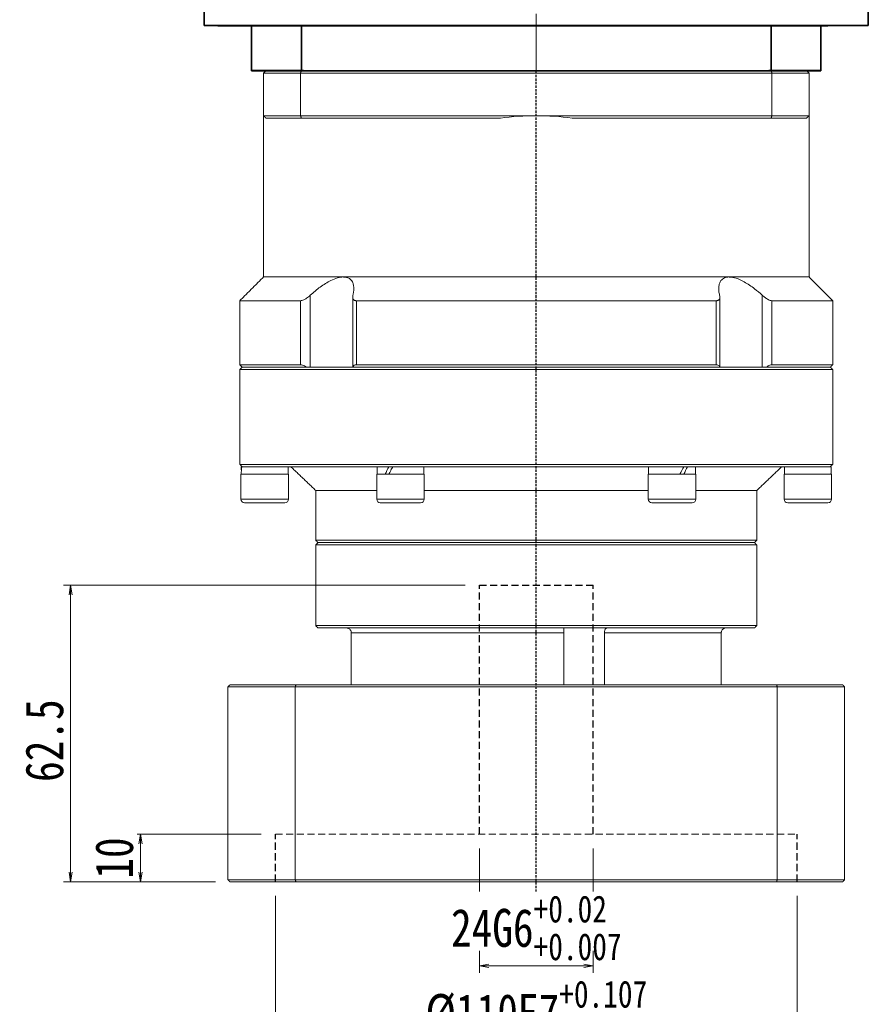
# Model space of a CAD drawing. Header units: millimetres. Extents: x -19 to 933, y -24 to 638.
# Tile 3 of 8: x 141 to 320, y 204 to 412. Entities that reach past the tile are written whole.
import ezdxf

# ---------------------------------------------------------------- set-up
doc = ezdxf.new("R2010")
doc.units = ezdxf.units.MM
doc.linetypes.add('DASHED', pattern=[0.75, 0.5, -0.25])
doc.linetypes.add('点画线', pattern=[18, 12, -2, 2, -2])
for name, color, linetype, lineweight in [('中心线层', 1, '点画线', 18), ('尺寸线层', 3, 'Continuous', 18), ('粗实线', 7, 'Continuous', 40), ('粗实线层', 7, 'Continuous', 35)]:
    doc.layers.add(name, color=color, linetype=linetype, lineweight=lineweight)
doc.styles.add('宋体', font='SimSun.ttf', dxfattribs={"width": 0.8})
doc.dimstyles.new('A水平标注$0', dxfattribs={"dimtxt": 3.5, "dimasz": 2, "dimexe": 1.5, "dimexo": 3, "dimgap": 1.1, "dimtad": 1, "dimtoh": 1, "dimdec": 4, "dimdsep": 46, "dimtxsty": '宋体', "dimblk": 'OPEN', "dimcen": 3, "dimclrd": 3, "dimclre": 3, "dimclrt": 6, "dimadec": 0, "dimazin": 0, "dimtm": 1e-09, "dimtfac": 1, "dimtdec": 4, "dimtix": 1, "dimtmove": 0, "dimatfit": 3, "dimldrblk": 'OPEN', "dimfxl": 0, "dimlwd": 13, "dimlwe": 13, "dimarcsym": 0})

# ---------------------------------------------------------------- blocks, each defined once
blk = doc.blocks.new('_Open')
at = {"color": 0, "linetype": 'ByBlock', "lineweight": -2}
for p, q in [((-1, 0.17), (0, 0)), ((-1, -0.17), (0, 0)), ((0, 0), (-1, 0))]:
    blk.add_line(p, q, dxfattribs=at)
blk = doc.blocks.new('*D38')
at = {"layer": 'Defpoints', "color": 0, "transparency": 16777216}
for p in [(195.3, 230.16), (305.3, 230.16), (305.3, 194.49)]:
    blk.add_point(p, dxfattribs=at)
at = {"layer": '尺寸线层', "color": 3, "lineweight": 13, "transparency": 16777216}
for p, q in [((195.3, 227.16), (195.3, 192.99)), ((305.3, 227.16), (305.3, 192.99)), ((197.3, 194.49), (303.3, 194.49))]:
    blk.add_line(p, q, dxfattribs=at)
at = {"layer": '尺寸线层', "color": 3, "lineweight": 13, "transparency": 16777216, "xscale": 2, "yscale": 2, "zscale": 2, "rotation": 180}
blk.add_blockref('_Open', (195.3, 194.49), dxfattribs=at)
at = {"layer": '尺寸线层', "color": 3, "lineweight": 13, "transparency": 16777216, "xscale": 2, "yscale": 2, "zscale": 2}
blk.add_blockref('_Open', (305.3, 194.49), dxfattribs=at)
at = {"layer": '尺寸线层', "color": 6, "transparency": 16777216, "insert": (250.3, 202.49), "char_height": 8, "attachment_point": 5, "style": '宋体', "bg_fill": 3, "box_fill_scale": 1.1, "bg_fill_color": 257, "bg_fill_transparency": 0}
blk.add_mtext('{\\A1;%%c110E7{}{\\H0.71x;\\C2;\\S+0.107^ +0.072;}}', dxfattribs=at)
blk = doc.blocks.new('*D39')
at = {"layer": 'Defpoints', "color": 0, "transparency": 16777216}
for p in [(238.3, 240.16), (262.3, 240.16)]:
    blk.add_point(p, dxfattribs=at)
at = {"layer": '尺寸线层', "color": 3, "lineweight": 13, "transparency": 16777216}
for p, q in [((238.3, 237.16), (238.3, 210.94)), ((262.3, 237.16), (262.3, 210.94)), ((240.3, 212.44), (260.3, 212.44))]:
    blk.add_line(p, q, dxfattribs=at)
at = {"layer": '尺寸线层', "color": 3, "lineweight": 13, "transparency": 16777216, "xscale": 2, "yscale": 2, "zscale": 2, "rotation": 180}
blk.add_blockref('_Open', (238.3, 212.44), dxfattribs=at)
at = {"layer": '尺寸线层', "color": 3, "lineweight": 13, "transparency": 16777216, "xscale": 2, "yscale": 2, "zscale": 2}
blk.add_blockref('_Open', (262.3, 212.44), dxfattribs=at)
at = {"layer": '尺寸线层', "color": 6, "transparency": 16777216, "insert": (250.3, 220.44), "char_height": 8, "attachment_point": 5, "style": '宋体', "bg_fill": 3, "box_fill_scale": 1.1, "bg_fill_color": 256, "bg_fill_true_color": 13158600, "bg_fill_transparency": 0}
blk.add_mtext('{\\A1;24G6{}{\\H0.71x;\\C2;\\S+0.02^ +0.007;}}', dxfattribs=at)
at = {"layer": 'Defpoints', "color": 0, "transparency": 16777216}
blk.add_point((262.3, 212.44), dxfattribs=at)
blk = doc.blocks.new('*D40')
at = {"layer": 'Defpoints', "color": 0, "transparency": 16777216}
for p in [(195.3, 240.16), (166.86, 230.16), (185.7, 230.16)]:
    blk.add_point(p, dxfattribs=at)
at = {"layer": '尺寸线层', "color": 3, "lineweight": 13, "transparency": 16777216}
for p, q in [((192.3, 240.16), (165.36, 240.16)), ((166.86, 238.16), (166.86, 232.16)), ((182.7, 230.16), (165.36, 230.16))]:
    blk.add_line(p, q, dxfattribs=at)
at = {"layer": '尺寸线层', "color": 3, "lineweight": 13, "transparency": 16777216, "xscale": 2, "yscale": 2, "zscale": 2}
for p, rotation in [((166.86, 240.16), 90), ((166.86, 230.16), 270)]:
    blk.add_blockref('_Open', p, dxfattribs=dict(at, rotation=rotation))
at = {"layer": '尺寸线层', "color": 6, "transparency": 16777216, "insert": (161.36, 235.16), "char_height": 8, "attachment_point": 5, "rotation": 90, "style": '宋体', "bg_fill": 3, "box_fill_scale": 1.1, "bg_fill_color": 257, "bg_fill_transparency": 0}
blk.add_mtext('10', dxfattribs=at)
blk = doc.blocks.new('*D41')
at = {"layer": 'Defpoints', "color": 0, "transparency": 16777216}
for p in [(238.3, 292.66), (152.14, 230.16), (185.7, 230.16)]:
    blk.add_point(p, dxfattribs=at)
at = {"layer": '尺寸线层', "color": 3, "lineweight": 13, "transparency": 16777216}
for p, q in [((235.3, 292.66), (150.64, 292.66)), ((152.14, 290.66), (152.14, 232.16)), ((182.7, 230.16), (150.64, 230.16))]:
    blk.add_line(p, q, dxfattribs=at)
at = {"layer": '尺寸线层', "color": 3, "lineweight": 13, "transparency": 16777216, "xscale": 2, "yscale": 2, "zscale": 2}
for p, rotation in [((152.14, 292.66), 90), ((152.14, 230.16), 270)]:
    blk.add_blockref('_Open', p, dxfattribs=dict(at, rotation=rotation))
at = {"layer": '尺寸线层', "color": 6, "transparency": 16777216, "insert": (146.64, 259.91), "char_height": 8, "attachment_point": 5, "rotation": 90, "style": '宋体', "bg_fill": 3, "box_fill_scale": 1.1, "bg_fill_color": 256, "bg_fill_true_color": 13158600, "bg_fill_transparency": 0}
blk.add_mtext('62.5', dxfattribs=at)

msp = doc.modelspace()

# ---------------------------------------------------------------- linework, layer by layer
at = {"color": 7, "linetype": 'Continuous', "lineweight": 15}
for p, q in [((192.79788, 400.66131), (200.6013, 400.66131)), ((192.79788, 400.66131), (192.79788, 391.66131)), ((200.78778, 401.16131), (193.29788, 401.16131)), ((200.6013, 400.66131), (299.99446, 400.66131)), ((200.6013, 391.66131), (200.6013, 400.66131)), ((299.80798, 401.16131), (200.78778, 401.16131)), ((307.29788, 401.16131), (299.80798, 401.16131)), ((299.99446, 400.66131), (299.99446, 391.66131)), ((299.99446, 400.66131), (307.79788, 400.66131)), ((307.79788, 391.66131), (307.79788, 400.66131)), ((200.6013, 391.66131), (192.79788, 391.66131)), ((193.29788, 391.16131), (200.78778, 391.16131)), ((250.29788, 391.66131), (200.6013, 391.66131)), ((200.78778, 391.16131), (242.73151, 391.16131)), ((299.99446, 391.66131), (250.29788, 391.66131)), ((257.86425, 391.16131), (299.80798, 391.16131)), ((299.80798, 391.16131), (307.29788, 391.16131)), ((307.79788, 391.66131), (299.99446, 391.66131)), ((209.63924, 357.66131), (192.79788, 357.66131)), ((290.95652, 357.66131), (209.63924, 357.66131)), ((307.79788, 357.66131), (290.95652, 357.66131)), ((202.65264, 338.66131), (202.65264, 353.80868)), ((297.94312, 353.80868), (297.94312, 338.66131)), ((200.61388, 352.66131), (187.79788, 352.66131)), ((200.61388, 352.66131), (200.61388, 339.16131)), ((288.21555, 352.66131), (212.38021, 352.66131)), ((212.38021, 339.16131), (212.38021, 352.66131)), ((288.21555, 352.66131), (288.21555, 339.16131)), ((312.79788, 352.66131), (299.98189, 352.66131)), ((299.98189, 339.16131), (299.98189, 352.66131)), ((200.61388, 339.16131), (187.79788, 339.16131)), ((250.29788, 338.66131), (188.29788, 338.66131)), ((188.29788, 338.66131), (201.83525, 338.66131)), ((211.62782, 338.66131), (288.96794, 338.66131)), ((288.21555, 339.16131), (212.38021, 339.16131)), ((312.29788, 338.66131), (250.29788, 338.66131)), ((298.76051, 338.66131), (312.29788, 338.66131)), ((312.79788, 339.16131), (299.98189, 339.16131)), ((187.79788, 338.16131), (250.29788, 338.16131)), ((250.29788, 338.16131), (312.79788, 338.16131)), ((312.79788, 318.16131), (187.79788, 318.16131)), ((188.10788, 317.66131), (188.29788, 317.66131)), ((188.31396, 317.66131), (188.19502, 317.66131)), ((188.31396, 317.66131), (218.08314, 317.66131)), ((219.20288, 317.66131), (218.08314, 317.66131)), ((219.20288, 317.66131), (219.29788, 317.66131)), ((219.26802, 317.66131), (220.00288, 317.66131)), ((220.5287, 317.66131), (220.04645, 317.66131)), ((220.5287, 317.66131), (280.06706, 317.66131)), ((281.39288, 317.66131), (280.06706, 317.66131)), ((281.32774, 317.66131), (282.14931, 317.66131)), ((282.14931, 317.66131), (282.09444, 317.66131)), ((282.51262, 317.66131), (282.14931, 317.66131)), ((282.51262, 317.66131), (312.2818, 317.66131)), ((312.48788, 317.66131), (312.29788, 317.66131)), ((312.40074, 317.66131), (312.29788, 317.66131)), ((193.04788, 316.06131), (188.04788, 316.06131)), ((198.04788, 316.06131), (193.04788, 316.06131)), ((226.00301, 316.06131), (216.67288, 316.06131)), ((226.67288, 316.06131), (226.00301, 316.06131)), ((283.92288, 316.06131), (273.92288, 316.06131)), ((312.54788, 316.06131), (302.54788, 316.06131)), ((216.67288, 312.66131), (203.79788, 312.66131)), ((273.92288, 312.66131), (226.67288, 312.66131)), ((296.79788, 312.66131), (283.92288, 312.66131)), ((193.04788, 310.81131), (188.04788, 310.81131)), ((188.79788, 310.06131), (193.04788, 310.06131)), ((198.04788, 310.81131), (193.04788, 310.81131)), ((193.04788, 310.06131), (197.29788, 310.06131)), ((226.00301, 310.81131), (216.67288, 310.81131)), ((217.42288, 310.06131), (225.35349, 310.06131)), ((225.35349, 310.06131), (225.92288, 310.06131)), ((226.67288, 310.81131), (226.00301, 310.81131)), ((283.92288, 310.81131), (273.92288, 310.81131)), ((274.67288, 310.06131), (283.17288, 310.06131)), ((312.54788, 310.81131), (302.54788, 310.81131)), ((303.29788, 310.06131), (311.79788, 310.06131)), ((296.79788, 302.16131), (203.79788, 302.16131)), ((203.79788, 301.16131), (250.29788, 301.16131)), ((204.29788, 301.66131), (296.29788, 301.66131)), ((250.29788, 301.66131), (204.29788, 301.66131)), ((296.29788, 301.66131), (250.29788, 301.66131)), ((250.29788, 301.16131), (296.79788, 301.16131)), ((296.79788, 284.16131), (203.79788, 284.16131)), ((204.29788, 283.66131), (296.29788, 283.66131)), ((211.29711, 282.66131), (256.12632, 282.66131)), ((211.29711, 271.66131), (211.29711, 282.66131)), ((256.12632, 282.66131), (256.12632, 271.66131)), ((264.65773, 271.66131), (264.65773, 282.66131)), ((264.65773, 282.66131), (289.29865, 282.66131)), ((289.29865, 282.66131), (289.29865, 271.66131)), ((185.29788, 271.26131), (199.49188, 271.26131)), ((185.29788, 271.26131), (185.29788, 230.56131)), ((199.62984, 271.66131), (185.69788, 271.66131)), ((199.49188, 271.26131), (199.49188, 230.56131)), ((199.49188, 271.26131), (301.10388, 271.26131)), ((300.96592, 271.66131), (199.62984, 271.66131)), ((314.89788, 271.66131), (300.96592, 271.66131)), ((301.10388, 271.26131), (315.29788, 271.26131)), ((301.10388, 271.26131), (301.10388, 230.56131)), ((315.29788, 271.26131), (315.29788, 230.56131)), ((199.49188, 230.56131), (185.29788, 230.56131)), ((301.10388, 230.56131), (199.49188, 230.56131)), ((315.29788, 230.56131), (301.10388, 230.56131)), ((185.69788, 230.16131), (199.62984, 230.16131)), ((199.62984, 230.16131), (300.96592, 230.16131)), ((300.96592, 230.16131), (314.89788, 230.16131))]:
    msp.add_line(p, q, dxfattribs=at)
at = {"color": 1, "linetype": 'DASHED'}
msp.add_line((250.29788, 227.29739), (250.29788, 401.16131), dxfattribs=at)
at = {"color": 6, "linetype": 'DASHED', "ltscale": 3}
for p, q in [((238.29788, 292.66131), (262.29788, 292.66131)), ((195.29788, 230.16131), (195.29788, 240.16131)), ((305.29788, 230.16131), (305.29788, 240.16131))]:
    msp.add_line(p, q, dxfattribs=at)
at = {"color": 6, "linetype": 'DASHED', "lineweight": 15, "ltscale": 3}
msp.add_line((195.29788, 240.16131), (305.29788, 240.16131), dxfattribs=at)
at = {"color": 7, "linetype": 'Continuous', "lineweight": 15}
for centre, radius, start, end in [((250.29788, 334.16131), 57.5, 90, 97.5614297), ((250.29788, 334.16131), 57.5, 82.4385703, 90), ((188.79788, 310.81131), 0.75, 180, 270), ((197.29788, 310.81131), 0.75, 270, 0), ((217.42288, 310.81131), 0.75, 180, 270), ((225.92288, 310.81131), 0.75, 270, 0), ((274.67288, 310.81131), 0.75, 180, 270), ((283.17288, 310.81131), 0.75, 270, 0), ((303.29788, 310.81131), 0.75, 180, 270), ((311.79788, 310.81131), 0.75, 270, 0)]:
    msp.add_arc(centre, radius, start, end, dxfattribs=at)
at = {"color": 7, "linetype": 'Continuous', "lineweight": 15, "extrusion": (0, 0, -1)}
for centre, major_axis, ratio, start_param, end_param in [((193.04788, 316.06131), (0, 8.55633), 0.577350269, 4.71238898, 4.900492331), ((193.04788, 317.66131), (0, 8.55633), 0.577350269, 4.618754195, 4.71238898), ((221.67288, 317.66131), (4.54557, 8.49348), 0.227735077, 4.403003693, 4.591107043), ((221.67288, 316.06131), (4.54557, 8.49348), 0.227735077, 4.591107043, 4.779210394), ((221.67288, 317.66131), (3.07332, 5.74255), 0.227735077, 4.466025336, 4.591107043), ((278.92288, 317.66131), (4.54557, 8.49348), 0.227735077, 1.44951439, 1.63761774), ((278.92288, 316.06131), (4.54557, 8.49348), 0.227735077, 1.261411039, 1.44951439), ((307.54788, 317.66131), (0, 8.55633), 0.577350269, 1.570796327, 1.758899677), ((278.92288, 316.06131), (3.07332, 5.74255), 0.227735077, 1.32443269, 1.44951439), ((307.54788, 316.06131), (0, 8.55633), 0.577350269, 1.477161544, 1.570796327)]:
    msp.add_ellipse(centre, major_axis=major_axis, ratio=ratio, start_param=start_param, end_param=end_param, dxfattribs=at)
at = {"color": 7, "linetype": 'Continuous', "lineweight": 15}
for points in [[(192.79788, 400.66131), (193.29788, 401.16131)], [(200.6013, 400.66131), (200.78778, 401.16131)], [(299.99446, 400.66131), (299.80798, 401.16131)], [(307.29788, 401.16131), (307.79788, 400.66131)], [(192.79788, 357.66131), (192.79788, 391.66131)], [(192.79788, 391.66131), (193.29788, 391.16131)], [(200.6013, 391.66131), (200.78778, 391.16131)], [(299.99446, 391.66131), (299.80798, 391.16131)], [(307.29788, 391.16131), (307.79788, 391.66131)], [(307.79788, 391.66131), (307.79788, 357.66131)], [(187.79788, 352.66131), (192.79788, 357.66131)], [(307.79788, 357.66131), (312.79788, 352.66131)], [(211.59358, 338.66131), (211.59358, 353.43121)], [(289.00219, 353.43152), (289.00219, 338.66131)], [(187.79788, 339.16131), (187.79788, 352.66131)], [(312.79788, 352.66131), (312.79788, 339.16131)], [(188.29788, 338.66131), (187.79788, 339.16131)], [(187.79788, 338.16131), (188.29788, 338.66131)], [(312.79788, 339.16131), (312.29788, 338.66131)], [(312.29788, 338.66131), (312.79788, 338.16131)], [(187.79788, 318.16131), (187.79788, 338.16131)], [(312.79788, 338.16131), (312.79788, 318.16131)], [(188.29788, 317.66131), (187.79788, 318.16131)], [(197.98788, 317.66131), (197.98788, 316.06131)], [(203.79788, 312.66131), (198.54788, 317.66131)], [(216.73288, 316.06131), (216.73288, 317.66131)], [(226.61288, 317.66131), (226.61288, 316.06131)], [(273.98288, 316.06131), (273.98288, 317.66131)], [(283.86288, 317.66131), (283.86288, 316.06131)], [(302.04788, 317.66131), (296.79788, 312.66131)], [(302.60788, 316.06131), (302.60788, 317.66131)], [(312.79788, 318.16131), (312.29788, 317.66131)], [(188.04788, 310.81131), (188.04788, 316.06131)], [(198.04788, 316.06131), (198.04788, 310.81131)], [(216.67288, 310.81131), (216.67288, 316.06131)], [(226.67288, 316.06131), (226.67288, 310.81131)], [(273.92288, 310.81131), (273.92288, 316.06131)], [(283.92288, 316.06131), (283.92288, 310.81131)], [(302.54788, 310.81131), (302.54788, 316.06131)], [(312.54788, 316.06131), (312.54788, 310.81131)], [(203.79788, 302.16131), (203.79788, 312.66131)], [(296.79788, 312.66131), (296.79788, 302.16131)], [(204.29788, 301.66131), (203.79788, 302.16131)], [(203.79788, 301.16131), (204.29788, 301.66131)], [(203.79788, 284.16131), (203.79788, 301.16131)], [(296.79788, 302.16131), (296.29788, 301.66131)], [(296.29788, 301.66131), (296.79788, 301.16131)], [(296.79788, 301.16131), (296.79788, 284.16131)], [(204.29788, 283.66131), (203.79788, 284.16131)], [(296.79788, 284.16131), (296.29788, 283.66131)], [(185.29788, 271.26131), (185.69788, 271.66131)], [(199.49188, 271.26131), (199.62984, 271.66131)], [(301.10388, 271.26131), (300.96592, 271.66131)], [(314.89788, 271.66131), (315.29788, 271.26131)], [(185.29788, 230.56131), (185.69788, 230.16131)], [(199.62984, 230.16131), (199.49188, 230.56131)], [(300.96592, 230.16131), (301.10388, 230.56131)], [(314.89788, 230.16131), (315.29788, 230.56131)]]:
    msp.add_open_spline(points, degree=1, dxfattribs=at)
for points, knots in [([(209.63924, 357.66131), (209.23772, 357.62295), (208.40657, 357.54354), (207.07433, 356.98952), (205.84912, 356.30131), (204.36103, 355.29954), (203.34161, 354.40992), (202.65264, 353.80868)], [0, 0, 0, 0, 1.493533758, 3.091577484, 4.322036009, 5.554470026, 8.123989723, 8.123989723, 8.123989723, 8.123989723]), ([(211.6446, 353.80868), (211.69608, 354.04194), (211.79946, 354.51031), (211.85429, 355.22983), (211.79849, 355.95806), (211.58668, 356.59449), (211.24236, 357.08483), (210.82396, 357.40711), (210.31537, 357.60281), (209.9095, 357.65877), (209.67133, 357.66101), (209.63924, 357.66131)], [0, 0, 0, 0, 0.626246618, 1.257495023, 2.032414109, 2.823629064, 3.42820033, 4.048095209, 4.555440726, 5.077036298, 5.158257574, 5.158257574, 5.158257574, 5.158257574]), ([(290.95652, 357.66131), (290.77571, 357.65215), (290.4095, 357.6336), (289.94057, 357.48328), (289.53913, 357.24405), (289.16861, 356.8612), (288.88546, 356.30422), (288.74629, 355.5582), (288.75819, 354.7205), (288.88651, 354.11419), (288.95116, 353.80868)], [0, 0, 0, 0, 0.468845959, 0.949596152, 1.451964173, 1.965089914, 2.734777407, 3.526210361, 4.335728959, 5.157885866, 5.157885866, 5.157885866, 5.157885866]), ([(297.94312, 353.80868), (297.41647, 354.27361), (296.56494, 355.02535), (295.27484, 355.95761), (293.96066, 356.7747), (292.48573, 357.45035), (291.43129, 357.65689), (290.98899, 357.66101), (290.95652, 357.66131)], [0, 0, 0, 0, 1.982297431, 3.205120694, 4.453658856, 6.379550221, 7.997496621, 8.125663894, 8.125663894, 8.125663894, 8.125663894]), ([(202.65264, 353.80868), (202.39399, 353.58717), (201.96718, 353.22164), (201.3404, 352.85827), (200.90447, 352.68664), (200.6997, 352.66879), (200.61388, 352.66131)], [0, 0, 0, 0, 0.923658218, 1.524159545, 2.020218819, 2.378137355, 2.378137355, 2.378137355, 2.378137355]), ([(212.38021, 352.66131), (212.31197, 352.66462), (212.17312, 352.67135), (212.00041, 352.7246), (211.85693, 352.80589), (211.73355, 352.92543), (211.64075, 353.09022), (211.59205, 353.30385), (211.5897, 353.54465), (211.62619, 353.72016), (211.6446, 353.80868)], [0, 0, 0, 0, 0.165195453, 0.336098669, 0.501143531, 0.67031152, 0.899665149, 1.135559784, 1.381616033, 1.632058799, 1.632058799, 1.632058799, 1.632058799]), ([(288.95116, 353.80868), (288.97292, 353.69848), (289.01706, 353.47491), (288.99111, 353.20773), (288.91222, 353.00204), (288.80753, 352.86366), (288.66975, 352.76034), (288.52297, 352.69967), (288.36916, 352.66682), (288.26706, 352.66316), (288.21555, 352.66131)], [0, 0, 0, 0, 0.312581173, 0.634124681, 0.837734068, 1.046108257, 1.214079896, 1.386575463, 1.508153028, 1.631948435, 1.631948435, 1.631948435, 1.631948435]), ([(299.98189, 352.66131), (299.86122, 352.67529), (299.62041, 352.7032), (299.1142, 352.93072), (298.53063, 353.29817), (298.14323, 353.6348), (297.94312, 353.80868)], [0, 0, 0, 0, 0.48914015, 0.976123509, 1.653805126, 2.377879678, 2.377879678, 2.377879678, 2.377879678]), ([(200.61388, 339.16131), (200.73442, 339.14714), (200.97497, 339.11888), (201.41358, 338.92517), (201.69836, 338.74697), (201.83525, 338.66131)], [0, 0, 0, 0, 0.457440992, 0.912864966, 1.334419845, 1.334419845, 1.334419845, 1.334419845]), ([(211.62782, 338.66131), (211.67619, 338.77209), (211.7651, 338.97576), (212.05142, 339.13709), (212.28454, 339.15426), (212.38021, 339.16131)], [0, 0, 0, 0, 0.4023771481, 0.7397651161, 0.974629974, 0.974629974, 0.974629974, 0.974629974]), ([(288.21555, 339.16131), (288.34938, 339.14714), (288.61645, 339.11888), (288.86172, 338.92517), (288.93346, 338.74697), (288.96794, 338.66131)], [0, 0, 0, 0, 0.33430891, 0.6671437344, 0.9752262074, 0.9752262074, 0.9752262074, 0.9752262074]), ([(298.76051, 338.66131), (298.94048, 338.77209), (299.27137, 338.97576), (299.6995, 339.13709), (299.89971, 339.15426), (299.98189, 339.16131)], [0, 0, 0, 0, 0.551089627, 1.013171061, 1.334838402, 1.334838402, 1.334838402, 1.334838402]), ([(211.29711, 282.66131), (211.28688, 282.77139), (211.26642, 282.99153), (211.10684, 283.28642), (210.86762, 283.51435), (210.59014, 283.6421), (210.39963, 283.65573), (210.32165, 283.66131)], [0, 0, 0, 0, 0.324175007, 0.648284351, 0.979229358, 1.316860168, 1.550819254, 1.550819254, 1.550819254, 1.550819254]), ([(256.09629, 283.53778), (256.09582, 283.53031), (256.09285, 283.48323), (256.1055, 283.30004), (256.12166, 283.00704), (256.12476, 282.77657), (256.12632, 282.66131)], [0, 0, 0, 0, 0.0513915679, 0.3237471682, 0.6004135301, 0.8771995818, 0.8771995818, 0.8771995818, 0.8771995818]), ([(264.65773, 282.66131), (264.66436, 282.77139), (264.67761, 282.99153), (264.77695, 283.28642), (264.91339, 283.51435), (265.05505, 283.6421), (265.13757, 283.65573), (265.17135, 283.66131)], [0, 0, 0, 0, 0.251379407, 0.502707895, 0.759337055, 1.021150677, 1.202572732, 1.202572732, 1.202572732, 1.202572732]), ([(290.27411, 283.66131), (290.25721, 283.66103), (290.1319, 283.65896), (289.89967, 283.60562), (289.61901, 283.43038), (289.41011, 283.16696), (289.31055, 282.89311), (289.30168, 282.7203), (289.29865, 282.66131)], [0, 0, 0, 0, 0.05070556, 0.376081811, 0.704498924, 1.040598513, 1.377079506, 1.551483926, 1.551483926, 1.551483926, 1.551483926])]:
    msp.add_open_spline(points, degree=3, knots=knots, dxfattribs=at)
at = {"layer": '中心线层'}
msp.add_line((250.29788, 401.16131), (250.29788, 553.66131), dxfattribs=at)
at = {"layer": '粗实线', "color": 0, "lineweight": 40}
for p, q in [((183.16588, 410.66131), (311.79788, 410.66131)), ((201.24434, 401.16131), (190.29788, 401.16131)), ((310.29788, 401.16131), (299.35142, 401.16131)), ((307.79788, 401.16131), (305.29788, 401.16131))]:
    msp.add_line(p, q, dxfattribs=at)
at = {"layer": '粗实线层'}
for p, q in [((180.29788, 410.66131), (180.29788, 550.66131)), ((320.29788, 410.66131), (320.29788, 550.66131)), ((190.29788, 401.16131), (190.29788, 410.66131)), ((200.78778, 401.16131), (200.78778, 410.66131)), ((299.80798, 401.16131), (299.80798, 410.66131)), ((310.29788, 401.16131), (310.29788, 410.66131)), ((193.29788, 401.16131), (200.78778, 401.16131)), ((200.78778, 401.16131), (299.80798, 401.16131)), ((299.80798, 401.16131), (307.29788, 401.16131))]:
    msp.add_line(p, q, dxfattribs=at)
msp.add_lwpolyline([(320.29788, 410.66131), (180.29788, 410.66131)], dxfattribs=at)

# ---------------------------------------------------------------- next in the draw order: dimensions: what is measured, and where the dimension line sits
at = {"layer": '尺寸线层'}
dim = msp.add_linear_dim(base=(305.29788, 194.49495), p1=(195.29788, 230.16131), p2=(305.29788, 230.16131), text='{\\A1;%%c<>E7{}{\\H0.71x;\\C2;\\S+0.107^ +0.072;}}', dimstyle='A水平标注$0', override={"dimtxt": 8, "dimgap": 1.5, "dimpost": '<>', "dimblk": 'Open', "dimtol": 0, "dimlim": 0, "dimtp": 0.107, "dimtm": -0.072, "dimtvp": 0.1, "dimtfill": 1, "dimtfillclr": 256}, dxfattribs=at)
dim.commit()
dim.dimension.update_dxf_attribs({"geometry": '*D38', "text_midpoint": (250.29788, 202.49469)})

# ---------------------------------------------------------------- next in the draw order: dimensions: what is measured, and where the dimension line sits
dim = msp.add_linear_dim(base=(166.86185, 230.16131), p1=(195.29788, 240.16131), p2=(185.69788, 230.16131), angle=90, dimstyle='A水平标注$0', override={"dimtxt": 8, "dimgap": 1.5, "dimblk": 'Open', "dimtfill": 1, "dimtfillclr": 256}, dxfattribs=at)
dim.commit()
dim.dimension.update_dxf_attribs({"geometry": '*D40', "text_midpoint": (166.86185, 235.16131), "dimtype": 160})
dim = msp.add_linear_dim(base=(262.29788, 212.4385), p1=(238.29788, 240.16131), p2=(262.29788, 240.16131), text='{\\A1;<>G6{}{\\H0.71x;\\C2;\\S+0.02^ +0.007;}}', dimstyle='A水平标注$0', override={"dimtxt": 8, "dimgap": 1.5, "dimpost": '<>', "dimblk": 'Open', "dimtol": 0, "dimlim": 0, "dimtp": 0.02, "dimtm": -0.007, "dimtvp": 0.1, "dimtfill": 1, "dimtfillclr": 256}, dxfattribs=at)
dim.commit()
dim.dimension.update_dxf_attribs({"geometry": '*D39', "text_midpoint": (250.29788, 212.4385), "dimtype": 160})

# ---------------------------------------------------------------- next in the draw order: linework, layer by layer
at = {"color": 6, "linetype": 'DASHED', "ltscale": 3}
msp.add_line((262.29788, 240.16131), (262.29788, 292.66131), dxfattribs=at)

# ---------------------------------------------------------------- next in the draw order: dimensions: what is measured, and where the dimension line sits
at = {"layer": '尺寸线层'}
dim = msp.add_linear_dim(base=(152.14464, 230.16131), p1=(238.29788, 292.66131), p2=(185.69788, 230.16131), angle=90, dimstyle='A水平标注$0', override={"dimtxt": 8, "dimgap": 1.5, "dimblk": 'Open', "dimtfill": 1, "dimtfillclr": 256}, dxfattribs=at)
dim.commit()
dim.dimension.update_dxf_attribs({"geometry": '*D41', "text_midpoint": (152.14464, 259.91131), "dimtype": 160})

# ---------------------------------------------------------------- next in the draw order: linework, layer by layer
at = {"color": 6, "linetype": 'DASHED', "ltscale": 3}
msp.add_line((238.29788, 240.16131), (238.29788, 292.66131), dxfattribs=at)

doc.saveas('drawing.dxf')
